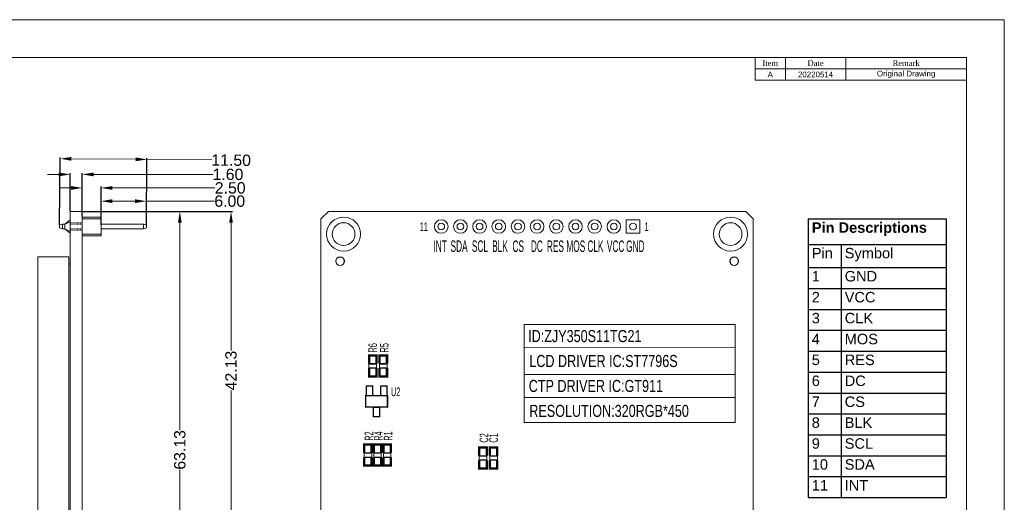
# Model space of a CAD drawing. Header units: millimetres. Extents: x 0 to 240, y 0 to 160.
# Tile 4 of 4: x 110 to 240, y 96 to 160. Entities that reach past the tile are written whole.
import ezdxf

# ---------------------------------------------------------------- set-up
doc = ezdxf.new("R2010")
doc.units = ezdxf.units.MM
doc.linetypes.add('HIDDEN', pattern=[0.2, 0.1, -0.1])
doc.layers.add('02___PRT_ALL_AXES', color=7, linetype='Continuous', lineweight=5)
doc.layers.add('DEFAULT_2', color=8, linetype='HIDDEN', lineweight=5)
for name, color, linetype in [('BG_OUTLINE', 254, 'Continuous'), ('BG_SILKSCREEN_TOP', 7, 'Continuous'), ('Frame', 7, 'Continuous'), ('PG_ASSEMBLY_TOP', 111, 'Continuous'), ('PG_SILKSCREEN_TOP', 7, 'Continuous'), ('PIN_PASTEMASK_TOP', 85, 'Continuous'), ('PIN_SOLDERMASK_BOTTOM', 85, 'Continuous'), ('PIN_SOLDERMASK_TOP', 85, 'Continuous'), ('RD_SILKSCREEN_TOP', 7, 'Continuous')]:
    doc.layers.add(name, color=color, linetype=linetype)
doc.styles.get("Standard").update_dxf_attribs({"font": 'arial.ttf'})
doc.dimstyles.get("Standard").update_dxf_attribs({"dimtxt": 1.5, "dimasz": 1.5, "dimexe": 0.18, "dimexo": 0.0625, "dimgap": 0.09, "dimtad": 0, "dimzin": 0, "dimdsep": 46, "dimtxsty": 'Standard', "dimcen": 0.09, "dimadec": 0, "dimazin": 0, "dimtfac": 1, "dimtofl": 0, "dimtmove": 0, "dimatfit": 3, "dimfxl": 1, "dimtolj": 1, "dimtzin": 0, "dimlwd": 0, "dimarcsym": 0})

# ---------------------------------------------------------------- blocks, each defined once
blk = doc.blocks.new('*T35')
at = {"color": 0, "linetype": 'ByBlock', "lineweight": -2, "transparency": 16777216}
for p, q in [((0, 0), (18.27, 0)), ((0, 0), (0, -36.89)), ((18.27, 0), (18.27, -36.89)), ((0, -3.38), (18.27, -3.38)), ((4.36, -3.38), (4.36, -36.89)), ((0, -6.44), (18.27, -6.44)), ((0, -9.21), (18.27, -9.21)), ((0, -11.98), (18.27, -11.98)), ((0, -14.74), (18.27, -14.74)), ((0, -17.51), (18.27, -17.51)), ((0, -20.28), (18.27, -20.28)), ((0, -23.05), (18.27, -23.05)), ((0, -25.81), (18.27, -25.81)), ((0, -28.58), (18.27, -28.58)), ((0, -31.35), (18.27, -31.35)), ((0, -34.12), (18.27, -34.12)), ((0, -36.89), (18.27, -36.89))]:
    blk.add_line(p, q, dxfattribs=at)
at = {"color": 0, "lineweight": 0, "transparency": 16777216, "attachment_point": 1}
for s, insert, char_height, width in [('{\\fArial|b1|i0|c0|p34;\\C256;Pin Descriptions }', (0.46, -0.46), 1.3838, 17.3458), ('Pin', (0.46, -3.84), 1.384, 3.4407), ('Symbol', (4.82, -3.84), 1.384, 12.9826), ('1', (0.46, -6.9), 1.38, 3.4407), ('GND', (4.82, -6.9), 1.384, 12.9826), ('2', (0.46, -9.67), 1.38, 3.4407), ('VCC', (4.82, -9.67), 1.384, 12.9826), ('3', (0.46, -12.44), 1.38, 3.4407), ('CLK', (4.82, -12.44), 1.384, 12.9826), ('4', (0.46, -15.21), 1.38, 3.4407), ('MOS', (4.82, -15.21), 1.384, 12.9826), ('5', (0.46, -17.97), 1.38, 3.4407), ('RES', (4.82, -17.97), 1.384, 12.9826), ('6', (0.46, -20.74), 1.38, 3.4407), ('DC', (4.82, -20.74), 1.384, 12.9826), ('7', (0.46, -23.51), 1.38, 3.4407), ('CS', (4.82, -23.51), 1.384, 12.9826), ('8', (0.46, -26.28), 1.38, 3.4407), ('BLK', (4.82, -26.28), 1.384, 12.9826), ('9', (0.46, -29.04), 1.38, 3.4407), ('SCL', (4.82, -29.04), 1.384, 12.9826), ('10', (0.46, -31.81), 1.384, 3.4407), ('SDA', (4.82, -31.81), 1.384, 12.9826), ('11', (0.46, -34.58), 1.384, 3.4407), ('INT', (4.82, -34.58), 1.384, 12.9826)]:
    blk.add_mtext(s, dxfattribs=dict(at, insert=insert, char_height=char_height, width=width))
blk = doc.blocks.new('*D69')
at = {"color": 0, "linetype": 'Continuous', "lineweight": -2, "transparency": 16777216}
for p, q in [((120.37, 132.85), (120.37, 136.16)), ((126.37, 132.85), (126.37, 136.16))]:
    blk.add_line(p, q, dxfattribs=at)
at = {"color": 0, "linetype": 'Continuous', "lineweight": 0, "transparency": 16777216}
for p, q in [((121.87, 135.98), (124.87, 135.98)), ((126.37, 135.98), (135.37, 135.98))]:
    blk.add_line(p, q, dxfattribs=at)
for points in [[(121.87, 136.23), (121.87, 135.73), (120.37, 135.98)], [(124.87, 136.23), (124.87, 135.73), (126.37, 135.98)]]:
    blk.add_solid(points, dxfattribs=at)
at = {"layer": 'Defpoints', "color": 0, "linetype": 'Continuous', "lineweight": 0, "transparency": 16777216}
for p in [(120.37, 135.98), (120.37, 132.79), (126.37, 132.79)]:
    blk.add_point(p, dxfattribs=at)
at = {"color": 0, "linetype": 'Continuous', "lineweight": 0, "transparency": 16777216, "insert": (137.41, 135.98), "char_height": 1.5, "attachment_point": 5}
blk.add_mtext('\\A1;6.00', dxfattribs=at)
blk = doc.blocks.new('*D70')
at = {"color": 0, "linetype": 'Continuous', "lineweight": 0, "transparency": 16777216}
for p, q in [((116.37, 137.73), (114.87, 137.73)), ((121.87, 137.73), (135.42, 137.73))]:
    blk.add_line(p, q, dxfattribs=at)
at = {"color": 0, "linetype": 'Continuous', "lineweight": -2, "transparency": 16777216}
for p, q in [((117.87, 133.94), (117.87, 137.91)), ((120.37, 133.94), (120.37, 137.91))]:
    blk.add_line(p, q, dxfattribs=at)
at = {"color": 0, "linetype": 'Continuous', "lineweight": 0, "transparency": 16777216}
for points in [[(116.37, 137.98), (116.37, 137.48), (117.87, 137.73)], [(121.87, 137.98), (121.87, 137.48), (120.37, 137.73)]]:
    blk.add_solid(points, dxfattribs=at)
at = {"layer": 'Defpoints', "color": 0, "linetype": 'Continuous', "lineweight": 0, "transparency": 16777216}
for p in [(120.37, 137.73), (117.87, 133.87), (120.37, 133.87)]:
    blk.add_point(p, dxfattribs=at)
at = {"color": 0, "linetype": 'Continuous', "lineweight": 0, "transparency": 16777216, "insert": (137.47, 137.73), "char_height": 1.5, "attachment_point": 5}
blk.add_mtext('\\A1;2.50', dxfattribs=at)
blk = doc.blocks.new('*D71')
at = {"color": 0, "linetype": 'Continuous', "lineweight": -2, "transparency": 16777216}
for p, q in [((116.27, 134.69), (116.27, 139.7)), ((117.87, 134.69), (117.87, 139.7))]:
    blk.add_line(p, q, dxfattribs=at)
at = {"color": 0, "linetype": 'Continuous', "lineweight": 0, "transparency": 16777216}
for p, q in [((114.77, 139.52), (113.27, 139.52)), ((119.37, 139.52), (135.21, 139.52))]:
    blk.add_line(p, q, dxfattribs=at)
for points in [[(114.77, 139.77), (114.77, 139.27), (116.27, 139.52)], [(119.37, 139.77), (119.37, 139.27), (117.87, 139.52)]]:
    blk.add_solid(points, dxfattribs=at)
at = {"layer": 'Defpoints', "color": 0, "linetype": 'Continuous', "lineweight": 0, "transparency": 16777216}
for p in [(117.87, 139.52), (116.27, 134.62), (117.87, 134.62)]:
    blk.add_point(p, dxfattribs=at)
at = {"color": 0, "linetype": 'Continuous', "lineweight": 0, "transparency": 16777216, "insert": (137.17, 139.52), "char_height": 1.5, "attachment_point": 5}
blk.add_mtext('\\A1;1.60', dxfattribs=at)
blk = doc.blocks.new('*D72')
at = {"color": 0, "linetype": 'Continuous', "lineweight": -2, "transparency": 16777216}
for p, q in [((114.87, 132.85), (114.95, 141.78)), ((126.37, 132.75), (126.45, 141.68))]:
    blk.add_line(p, q, dxfattribs=at)
at = {"color": 0, "linetype": 'Continuous', "lineweight": 0, "transparency": 16777216}
for p, q in [((116.45, 141.59), (124.95, 141.52)), ((126.45, 141.5), (135.05, 141.43))]:
    blk.add_line(p, q, dxfattribs=at)
for points in [[(116.45, 141.84), (116.44, 141.34), (114.95, 141.6)], [(124.95, 141.77), (124.94, 141.27), (126.45, 141.5)]]:
    blk.add_solid(points, dxfattribs=at)
at = {"layer": 'Defpoints', "color": 0, "linetype": 'Continuous', "lineweight": 0, "transparency": 16777216}
for p in [(126.45, 141.5), (114.87, 132.79), (126.37, 132.69)]:
    blk.add_point(p, dxfattribs=at)
at = {"color": 0, "linetype": 'Continuous', "lineweight": 0, "transparency": 16777216, "insert": (137.6, 141.4), "char_height": 1.5, "attachment_point": 5, "rotation": 359.4971}
blk.add_mtext('\\A1;11.50', dxfattribs=at)
blk = doc.blocks.new('*D77')
at = {"color": 0, "linetype": 'Continuous', "lineweight": -2, "transparency": 16777216}
for p, q in [((117.93, 134.62), (137.76, 134.62)), ((117.93, 92.49), (137.76, 92.49))]:
    blk.add_line(p, q, dxfattribs=at)
at = {"color": 0, "linetype": 'Continuous', "lineweight": 0, "transparency": 16777216}
for p, q in [((137.58, 133.12), (137.58, 116.21)), ((137.58, 93.99), (137.58, 110.91))]:
    blk.add_line(p, q, dxfattribs=at)
for points in [[(137.33, 133.12), (137.83, 133.12), (137.58, 134.62)], [(137.33, 93.99), (137.83, 93.99), (137.58, 92.49)]]:
    blk.add_solid(points, dxfattribs=at)
at = {"layer": 'Defpoints', "color": 0, "linetype": 'Continuous', "lineweight": 0, "transparency": 16777216}
for p in [(117.87, 134.62), (117.87, 92.49), (137.58, 92.49)]:
    blk.add_point(p, dxfattribs=at)
at = {"color": 0, "linetype": 'Continuous', "lineweight": 0, "transparency": 16777216, "insert": (137.58, 113.56), "char_height": 1.5, "attachment_point": 5, "rotation": 90}
blk.add_mtext('\\A1;42.13', dxfattribs=at)
blk = doc.blocks.new('*D78')
at = {"color": 0, "linetype": 'Continuous', "lineweight": -2, "transparency": 16777216}
for p, q in [((117.93, 134.62), (130.98, 134.62)), ((117.93, 71.49), (130.98, 71.49))]:
    blk.add_line(p, q, dxfattribs=at)
at = {"color": 0, "linetype": 'Continuous', "lineweight": 0, "transparency": 16777216}
for p, q in [((130.8, 133.12), (130.8, 105.68)), ((130.8, 72.99), (130.8, 100.43))]:
    blk.add_line(p, q, dxfattribs=at)
for points in [[(130.55, 133.12), (131.05, 133.12), (130.8, 134.62)], [(130.55, 72.99), (131.05, 72.99), (130.8, 71.49)]]:
    blk.add_solid(points, dxfattribs=at)
at = {"layer": 'Defpoints', "color": 0, "linetype": 'Continuous', "lineweight": 0, "transparency": 16777216}
for p in [(117.87, 134.62), (117.87, 71.49), (130.8, 71.49)]:
    blk.add_point(p, dxfattribs=at)
at = {"color": 0, "linetype": 'Continuous', "lineweight": 0, "transparency": 16777216, "insert": (130.8, 103.06), "char_height": 1.5, "attachment_point": 5, "rotation": 90}
blk.add_mtext('\\A1;63.13', dxfattribs=at)

msp = doc.modelspace()

# ---------------------------------------------------------------- hatches: boundary and pattern name
at = {"lineweight": 0}
h = msp.add_hatch(dxfattribs=at)
h.set_pattern_fill('ANSI31', color=3, scale=10)
h.paths.add_polyline_path([(94.401, 98.775), (96.569, 98.775), (96.569, 112.475), (94.401, 112.475)])
h.paths.add_polyline_path([(201.125, 52.657), (226.051, 52.657), (226.051, 80.481), (201.125, 80.481)], flags=9)
h.paths.add_polyline_path([(38.987, 112.977), (41.772, 112.977), (41.772, 114.947), (38.987, 114.947)], flags=9)
h.paths.add_polyline_path([(41.501, 112.977), (44.181, 112.977), (44.181, 114.947), (41.501, 114.947)], flags=9)
h.paths.add_polyline_path([(43.99, 113.028), (46.511, 113.028), (46.511, 114.998), (43.99, 114.998)], flags=9)
h.paths.add_polyline_path([(46.302, 113.003), (48.93, 113.003), (48.93, 114.973), (46.302, 114.973)], flags=9)
h.paths.add_polyline_path([(48.918, 113.028), (51.545, 113.028), (51.545, 114.998), (48.918, 114.998)], flags=9)
h.paths.add_polyline_path([(51.75, 113.028), (53.79, 113.028), (53.79, 114.998), (51.75, 114.998)], flags=9)
h.paths.add_polyline_path([(54.417, 112.977), (56.405, 112.977), (56.405, 114.947), (54.417, 114.947)], flags=9)
h.paths.add_polyline_path([(56.676, 113.01), (59.122, 113.01), (59.122, 114.915), (56.676, 114.915)], flags=9)
h.paths.add_polyline_path([(42.024, 93.808), (57.355, 93.808), (57.355, 97.804), (42.024, 97.804)], flags=9)
h.paths.add_polyline_path([(92.798, 8.188), (128.015, 8.188), (128.015, 13.014), (92.798, 13.014)], flags=9)
h.paths.add_polyline_path([(96.778, 11.758), (124.843, 11.758), (124.843, 16.583), (96.778, 16.583)], flags=9)
h.paths.add_polyline_path([(90.56, 36.753), (136.503, 36.753), (136.503, 41.579), (90.56, 41.579)], flags=9)
h.paths.add_polyline_path([(12.906, 15.417), (58.673, 15.417), (58.673, 43.024), (12.906, 43.024)], flags=9)
h.paths.add_polyline_path([(129.416, 28.209), (142.035, 28.209), (142.035, 32.693), (129.416, 32.693)], flags=9)
h.paths.add_polyline_path([(71.207, 27.195), (81.654, 27.195), (81.654, 33.191), (71.207, 33.191)], flags=9)
h.paths.add_polyline_path([(189.314, 14.056), (214.505, 14.056), (214.505, 17.118), (189.314, 17.118)], flags=9)
h.paths.add_polyline_path([(192.487, 4.97), (197.524, 4.97), (197.524, 6.516), (192.487, 6.516)], flags=9)
h.paths.add_polyline_path([(217.741, 7.965), (220.27, 7.965), (220.27, 9.511), (217.741, 9.511)], flags=9)
h.paths.add_polyline_path([(193.694, 6.465), (196.224, 6.465), (196.224, 8.011), (193.694, 8.011)], flags=9)
h.paths.add_polyline_path([(224.013, 14.227), (230.437, 14.227), (230.437, 15.257), (224.013, 15.257)], flags=9)
h.paths.add_polyline_path([(232.725, 13.965), (233.802, 13.965), (233.802, 15.511), (232.725, 15.511)], flags=9)
h.paths.add_polyline_path([(184.31, 4.964), (185.843, 4.964), (185.843, 6.509), (184.31, 6.509)], flags=9)
h.paths.add_polyline_path([(166.412, 14.183), (175.514, 14.183), (175.514, 17.034), (166.412, 17.034)], flags=9)
h.paths.add_polyline_path([(223.599, 9.569), (234.398, 9.569), (234.398, 11.115), (223.599, 11.115)], flags=9)
h.paths.add_polyline_path([(232.076, 15.456), (234.512, 15.456), (234.512, 17.057), (232.076, 17.057)], flags=9)
h.paths.add_polyline_path([(231.84, 6.447), (234.122, 6.447), (234.122, 8.048), (231.84, 8.048)], flags=9)
h.paths.add_polyline_path([(232.151, 4.948), (233.879, 4.948), (233.879, 6.549), (232.151, 6.549)], flags=9)
h.paths.add_polyline_path([(223.594, 6.447), (226.368, 6.447), (226.368, 8.048), (223.594, 8.048)], flags=9)
h.paths.add_polyline_path([(224.108, 4.956), (225.898, 4.956), (225.898, 6.557), (224.108, 6.557)], flags=9)
h.paths.add_polyline_path([(201.827, 7.965), (204.182, 7.965), (204.182, 9.511), (201.827, 9.511)], flags=9)
h.paths.add_polyline_path([(208.546, 7.965), (213.464, 7.965), (213.464, 9.511), (208.546, 9.511)], flags=9)
h.paths.add_polyline_path([(226.939, 12.446), (231.065, 12.446), (231.065, 14.047), (226.939, 14.047)], flags=9)
h.paths.add_polyline_path([(227.547, 6.447), (230.384, 6.447), (230.384, 8.048), (227.547, 8.048)], flags=9)
h.paths.add_polyline_path([(227.523, 4.947), (230.482, 4.947), (230.482, 6.548), (227.523, 6.548)], flags=9)
h.paths.add_polyline_path([(224.273, 15.789), (229.715, 15.789), (229.715, 16.856), (224.273, 16.856)], flags=9)
h.paths.add_polyline_path([(193.299, 7.956), (196.687, 7.956), (196.687, 9.557), (193.299, 9.557)], flags=9)
h.paths.add_polyline_path([(188.16, 6.567), (189.828, 6.567), (189.828, 8.169), (188.16, 8.169)], flags=9)
h.paths.add_polyline_path([(187.773, 4.956), (190.239, 4.956), (190.239, 6.557), (187.773, 6.557)], flags=9)
h.paths.add_polyline_path([(187.766, 10.946), (190.232, 10.946), (190.232, 12.547), (187.766, 12.547)], flags=9)
h.paths.add_polyline_path([(176.994, 9.789), (183.006, 9.789), (183.006, 10.856), (176.994, 10.856)], flags=9)
h.paths.add_polyline_path([(177.375, 6.446), (182.611, 6.446), (182.611, 8.047), (177.375, 8.047)], flags=9)
h.paths.add_polyline_path([(178.471, 5.058), (181.552, 5.058), (181.552, 6.659), (178.471, 6.659)], flags=9)
h.paths.add_polyline_path([(179.598, 7.946), (184.4, 7.946), (184.4, 9.547), (179.598, 9.547)], flags=9)
h.paths.add_polyline_path([(178.824, 10.947), (181.17, 10.947), (181.17, 12.549), (178.824, 12.549)], flags=9)
h.paths.add_polyline_path([(177.772, 12.788), (186.224, 12.788), (186.224, 13.856), (177.772, 13.856)], flags=9)
h.paths.add_polyline_path([(183.949, 10.948), (186.047, 10.948), (186.047, 12.549), (183.949, 12.549)], flags=9)
h.paths.add_polyline_path([(183.801, 6.471), (186.207, 6.471), (186.207, 8.016), (183.801, 8.016)], flags=9)
h.paths.add_polyline_path([(191.812, 10.438), (218.742, 10.438), (218.742, 13.247), (191.812, 13.247)], flags=9)
h.paths.add_polyline_path([(70.671, 118.753), (70.671, 123.582), (67.58, 123.582), (67.58, 118.753)], flags=9)
h.paths.add_polyline_path([(73.669, 118.761), (73.669, 123.59), (70.578, 123.59), (70.578, 118.761)], flags=9)
h.paths.add_polyline_path([(70.584, 102.564), (70.584, 108.558), (67.493, 108.558), (67.493, 102.564)], flags=9)
h.paths.add_polyline_path([(67.741, 100.457), (67.741, 110.641), (64.65, 110.641), (64.65, 100.457)], flags=9)
h.paths.add_polyline_path([(75.88, 99.084), (75.88, 112.18), (72.789, 112.18), (72.789, 99.084)], flags=9)
h.paths.add_polyline_path([(66.876, 124.989), (71.704, 124.989), (71.704, 128.08), (66.876, 128.08)], flags=9)
h.paths.add_polyline_path([(66.901, 128.29), (71.73, 128.29), (71.73, 131.381), (66.901, 131.381)], flags=9)
h.paths.add_polyline_path([(47.012, 134.228), (53.006, 134.228), (53.006, 137.319), (47.012, 137.319)], flags=9)
h.paths.add_polyline_path([(43.794, 128.547), (53.979, 128.547), (53.979, 131.638), (43.794, 131.638)], flags=9)
h.paths.add_polyline_path([(42.812, 138.476), (55.908, 138.476), (55.908, 141.567), (42.812, 141.567)], flags=9)
h.paths.add_polyline_path([(48.155, 120.642), (52.984, 120.642), (52.984, 123.733), (48.155, 123.733)], flags=9)
h.paths.add_polyline_path([(35.041, 120.65), (39.87, 120.65), (39.87, 123.741), (35.041, 123.741)], flags=9)
h.paths.add_polyline_path([(30.59, 120.112), (30.59, 124.94), (27.499, 124.94), (27.499, 120.112)], flags=9)
h.paths.add_polyline_path([(36.848, 92.184), (40.434, 84.288), (43.248, 85.567), (39.662, 93.462)], flags=9)
h.paths.add_polyline_path([(29.575, 83.043), (34.902, 90.75), (32.36, 92.507), (27.032, 84.8)], flags=9)
h.paths.add_polyline_path([(33.199, 102.564), (33.199, 108.558), (30.108, 108.558), (30.108, 102.564)], flags=9)
h.paths.add_polyline_path([(46.27, 81.171), (52.264, 81.171), (52.264, 84.262), (46.27, 84.262)], flags=9)
h.paths.add_polyline_path([(107.388, 133.339), (115.436, 133.339), (115.436, 138.491), (107.388, 138.491)], flags=9)
h.paths.add_polyline_path([(108.262, 122.368), (114.367, 122.368), (114.367, 127.52), (108.262, 127.52)], flags=9)
h.paths.add_polyline_path([(106.678, 127.975), (114.725, 127.975), (114.725, 133.127), (106.678, 133.127)], flags=9)

# ---------------------------------------------------------------- linework, layer by layer
for p, q in [((207, 155), (219, 155)), ((219, 155), (235, 155)), ((235, 155), (235, 152))]:
    msp.add_line(p, q, dxfattribs=at)
at = {"color": 5, "linetype": 'Continuous', "lineweight": 0}
for p, q in [((116.269, 134.624), (117.869, 134.624)), ((116.269, 134.624), (116.269, 128.624)), ((117.869, 134.624), (117.869, 38.104)), ((116.269, 128.624), (116.269, 127.624)), ((116.269, 128.624), (116.269, 127.624))]:
    msp.add_line(p, q, dxfattribs=at)
at = {"color": 4, "linetype": 'Continuous', "lineweight": 0}
for p, q in [((115.569, 132.949), (116.269, 133.524)), ((116.269, 133.26), (115.569, 132.949)), ((115.269, 132.949), (114.869, 132.789)), ((114.869, 132.459), (114.869, 132.789)), ((115.269, 132.299), (114.869, 132.459)), ((115.569, 132.949), (115.269, 132.949)), ((115.569, 132.949), (115.269, 132.949)), ((115.269, 132.949), (115.269, 132.299)), ((115.269, 132.299), (115.569, 132.299)), ((115.569, 132.299), (115.569, 132.949)), ((116.269, 131.987), (115.569, 132.299)), ((116.269, 131.724), (115.569, 132.299)), ((125.969, 132.949), (120.369, 132.949)), ((125.969, 132.299), (120.369, 132.299)), ((125.969, 132.949), (126.369, 132.789)), ((125.969, 132.299), (125.969, 132.949)), ((125.969, 132.459), (125.969, 132.789)), ((125.969, 132.299), (126.369, 132.459)), ((126.369, 132.459), (126.369, 132.789))]:
    msp.add_line(p, q, dxfattribs=at)
at = {"color": 4, "lineweight": 0}
for p, q in [((117.869, 133.624), (120.369, 133.624)), ((120.369, 133.624), (120.369, 131.624)), ((120.369, 132.949), (120.369, 132.299)), ((125.969, 132.949), (125.969, 132.299)), ((125.969, 132.949), (125.969, 132.299)), ((120.369, 131.624), (117.869, 131.624))]:
    msp.add_line(p, q, dxfattribs=at)
at = {"color": 6, "linetype": 'Continuous', "lineweight": 0}
for p, q in [((116.119, 128.624), (111.989, 128.624)), ((111.989, 128.624), (111.989, 127.624)), ((116.119, 44.104), (116.119, 128.624)), ((111.989, 127.624), (111.989, 44.104))]:
    msp.add_line(p, q, dxfattribs=at)
at = {"color": 11, "linetype": 'Continuous', "lineweight": 0, "true_color": 0xf27172}
for p, q in [((116.269, 127.624), (116.119, 127.624)), ((116.119, 127.624), (116.119, 45.104)), ((116.269, 45.104), (116.269, 127.624))]:
    msp.add_line(p, q, dxfattribs=at)
at = {"lineweight": 0}
for points in [[(0, 0), (240, 0), (240, 160), (0, 160)], [(5, 5), (235, 5), (235, 155), (5, 155)]]:
    msp.add_lwpolyline(points, close=True, dxfattribs=at)
at = {"color": 4, "lineweight": 0}
msp.add_lwpolyline([(117.869, 131.374), (120.369, 131.374), (120.369, 133.874), (117.869, 133.874)], close=True, dxfattribs=at)
at = {"color": 1, "linetype": 'Continuous', "lineweight": 0}
for centre, radius in [((152.492, 131.624), 2.25), ((152.492, 131.624), 1.5), ((203.752, 131.624), 2.25), ((203.752, 131.624), 1.5)]:
    msp.add_circle(centre, radius, dxfattribs=at)
at = {"linetype": 'Continuous', "lineweight": 0}
for centre, radius in [((165.422, 132.624), 0.45), ((167.962, 132.624), 0.45), ((170.502, 132.624), 0.45), ((173.042, 132.624), 0.45), ((175.582, 132.624), 0.45), ((178.122, 132.624), 0.45), ((180.662, 132.624), 0.45), ((183.202, 132.624), 0.45), ((185.742, 132.624), 0.45), ((188.282, 132.624), 0.45), ((190.822, 132.624), 0.45), ((152.022, 128.029), 0.575), ((152.022, 128.029), 0.55), ((204.222, 128.029), 0.575), ((204.222, 128.029), 0.55)]:
    msp.add_circle(centre, radius, dxfattribs=at)
at = {"layer": '02___PRT_ALL_AXES', "color": 4, "linetype": 'HIDDEN', "lineweight": 0}
for p, q in [((117.869, 133.124), (116.269, 133.124)), ((117.869, 132.124), (116.269, 132.124))]:
    msp.add_line(p, q, dxfattribs=at)
at = {"layer": 'BG_OUTLINE', "color": 5, "lineweight": 0}
msp.add_lwpolyline([(150.492, 38.104), (160.492, 38.104), (161.492, 39.104), (161.492, 44.104), (194.752, 44.104), (194.752, 39.104), (195.752, 38.104), (205.752, 38.104), (206.752, 39.104), (206.752, 133.624), (205.752, 134.624), (150.492, 134.624), (149.492, 133.624), (149.492, 39.104), (150.492, 38.104)], dxfattribs=at)
at = {"layer": 'BG_SILKSCREEN_TOP', "lineweight": 0}
msp.add_lwpolyline([(176.416, 119.384, 0.127, 0.127, 0), (176.416, 106.684, 0.127, 0.127, 0), (204.356, 106.684, 0.127, 0.127, 0), (204.356, 119.638, 0.127, 0.127, 0), (176.416, 119.638, 0.127, 0.127, 0), (176.416, 116.59, 0.127, 0.127, 0), (204.356, 116.59, 0.127, 0.127, 0), (204.356, 113.034, 0.127, 0.127, 0), (176.416, 113.034, 0.127, 0.127, 0), (176.416, 109.986, 0.127, 0.127, 0), (204.356, 109.986, 0.127, 0.127, 0)], format="xyseb", dxfattribs=at)
at = {"layer": 'DEFAULT_2', "color": 4, "linetype": 'HIDDEN', "lineweight": 0}
for p, q in [((117.869, 132.949), (116.269, 132.949)), ((117.869, 132.299), (116.269, 132.299))]:
    msp.add_line(p, q, dxfattribs=at)
at = {"layer": 'Frame', "lineweight": 0}
for p, q in [((207, 152), (207, 155)), ((211, 152), (211, 155)), ((219, 152), (219, 155)), ((207, 153.5), (235, 153.5)), ((207, 152), (235, 152))]:
    msp.add_line(p, q, dxfattribs=at)
at = {"layer": 'PG_ASSEMBLY_TOP', "lineweight": 0}
for points in [[(155.85, 115.577), (155.85, 112.777), (156.85, 112.777), (156.85, 115.577), (155.85, 115.577)], [(157.247, 115.577), (157.247, 112.777), (158.247, 112.777), (158.247, 115.577), (157.247, 115.577)], [(158.308, 110.228), (155.408, 110.228), (155.408, 108.728), (158.308, 108.728), (158.308, 110.228)], [(155.215, 103.766), (155.215, 100.966), (156.215, 100.966), (156.215, 103.766), (155.215, 103.766)], [(156.485, 103.766), (156.485, 100.966), (157.485, 100.966), (157.485, 103.766), (156.485, 103.766)], [(157.755, 103.766), (157.755, 100.966), (158.755, 100.966), (158.755, 103.766), (157.755, 103.766)], [(170.455, 103.385), (170.455, 100.585), (171.455, 100.585), (171.455, 103.385), (170.455, 103.385)], [(171.852, 103.385), (171.852, 100.585), (172.852, 100.585), (172.852, 103.385), (171.852, 103.385)]]:
    msp.add_lwpolyline(points, dxfattribs=at)
at = {"layer": 'PG_SILKSCREEN_TOP', "lineweight": 0}
for points in [[(156.95, 114.477, 0.1, 0.1, 0), (156.95, 115.677, 0.1, 0.1, 0), (155.75, 115.677, 0.1, 0.1, 0), (155.75, 114.477, 0.1, 0.1, 0)], [(158.347, 114.477, 0.1, 0.1, 0), (158.347, 115.677, 0.1, 0.1, 0), (157.147, 115.677, 0.1, 0.1, 0), (157.147, 114.477, 0.1, 0.1, 0)], [(156.95, 113.877, 0.1, 0.1, 0), (156.95, 112.677, 0.1, 0.1, 0), (155.75, 112.677, 0.1, 0.1, 0), (155.75, 113.877, 0.1, 0.1, 0)], [(158.347, 113.877, 0.1, 0.1, 0), (158.347, 112.677, 0.1, 0.1, 0), (157.147, 112.677, 0.1, 0.1, 0), (157.147, 113.877, 0.1, 0.1, 0)], [(158.308, 110.228, 0.2, 0.2, 0), (155.408, 110.228, 0.2, 0.2, 0), (155.408, 108.728, 0.2, 0.2, 0), (158.308, 108.728, 0.2, 0.2, 0), (158.308, 110.228, 0.2, 0.2, 0)], [(156.315, 102.666, 0.1, 0.1, 0), (156.315, 103.866, 0.1, 0.1, 0), (155.115, 103.866, 0.1, 0.1, 0), (155.115, 102.666, 0.1, 0.1, 0)], [(157.585, 102.666, 0.1, 0.1, 0), (157.585, 103.866, 0.1, 0.1, 0), (156.385, 103.866, 0.1, 0.1, 0), (156.385, 102.666, 0.1, 0.1, 0)], [(158.855, 102.666, 0.1, 0.1, 0), (158.855, 103.866, 0.1, 0.1, 0), (157.655, 103.866, 0.1, 0.1, 0), (157.655, 102.666, 0.1, 0.1, 0)], [(171.555, 102.285, 0.1, 0.1, 0), (171.555, 103.485, 0.1, 0.1, 0), (170.355, 103.485, 0.1, 0.1, 0), (170.355, 102.285, 0.1, 0.1, 0)], [(172.952, 102.285, 0.1, 0.1, 0), (172.952, 103.485, 0.1, 0.1, 0), (171.752, 103.485, 0.1, 0.1, 0), (171.752, 102.285, 0.1, 0.1, 0)], [(156.315, 102.066, 0.1, 0.1, 0), (156.315, 100.866, 0.1, 0.1, 0), (155.115, 100.866, 0.1, 0.1, 0), (155.115, 102.066, 0.1, 0.1, 0)], [(157.585, 102.066, 0.1, 0.1, 0), (157.585, 100.866, 0.1, 0.1, 0), (156.385, 100.866, 0.1, 0.1, 0), (156.385, 102.066, 0.1, 0.1, 0)], [(158.855, 102.066, 0.1, 0.1, 0), (158.855, 100.866, 0.1, 0.1, 0), (157.655, 100.866, 0.1, 0.1, 0), (157.655, 102.066, 0.1, 0.1, 0)], [(171.555, 101.685, 0.1, 0.1, 0), (171.555, 100.485, 0.1, 0.1, 0), (170.355, 100.485, 0.1, 0.1, 0), (170.355, 101.685, 0.1, 0.1, 0)], [(172.952, 101.685, 0.1, 0.1, 0), (172.952, 100.485, 0.1, 0.1, 0), (171.752, 100.485, 0.1, 0.1, 0), (171.752, 101.685, 0.1, 0.1, 0)]]:
    msp.add_lwpolyline(points, format="xyseb", dxfattribs=at)
at = {"layer": 'PIN_PASTEMASK_TOP', "lineweight": 0}
for points in [[(155.95, 115.477), (156.75, 115.477), (156.75, 114.477), (155.95, 114.477)], [(157.347, 115.477), (158.147, 115.477), (158.147, 114.477), (157.347, 114.477)], [(155.95, 113.877), (156.75, 113.877), (156.75, 112.877), (155.95, 112.877)], [(157.347, 113.877), (158.147, 113.877), (158.147, 112.877), (157.347, 112.877)], [(156.308, 111.478), (156.308, 110.278), (155.508, 110.278), (155.508, 111.478)], [(158.208, 111.478), (158.208, 110.278), (157.408, 110.278), (157.408, 111.478)], [(157.258, 108.678), (157.258, 107.478), (156.458, 107.478), (156.458, 108.678)], [(155.315, 103.666), (156.115, 103.666), (156.115, 102.666), (155.315, 102.666)], [(156.585, 103.666), (157.385, 103.666), (157.385, 102.666), (156.585, 102.666)], [(157.855, 103.666), (158.655, 103.666), (158.655, 102.666), (157.855, 102.666)], [(170.555, 103.285), (171.355, 103.285), (171.355, 102.285), (170.555, 102.285)], [(171.952, 103.285), (172.752, 103.285), (172.752, 102.285), (171.952, 102.285)], [(155.315, 102.066), (156.115, 102.066), (156.115, 101.066), (155.315, 101.066)], [(156.585, 102.066), (157.385, 102.066), (157.385, 101.066), (156.585, 101.066)], [(157.855, 102.066), (158.655, 102.066), (158.655, 101.066), (157.855, 101.066)], [(170.555, 101.685), (171.355, 101.685), (171.355, 100.685), (170.555, 100.685)], [(171.952, 101.685), (172.752, 101.685), (172.752, 100.685), (171.952, 100.685)]]:
    msp.add_lwpolyline(points, close=True, dxfattribs=at)
at = {"layer": 'PIN_SOLDERMASK_BOTTOM', "lineweight": 0}
msp.add_lwpolyline([(191.722, 133.524), (191.722, 131.724), (189.922, 131.724), (189.922, 133.524)], close=True, dxfattribs=at)
for centre in [(165.422, 132.624), (167.962, 132.624), (170.502, 132.624), (173.042, 132.624), (175.582, 132.624), (178.122, 132.624), (180.662, 132.624), (183.202, 132.624), (185.742, 132.624), (188.282, 132.624)]:
    msp.add_circle(centre, 0.9, dxfattribs=at)
at = {"layer": 'PIN_SOLDERMASK_TOP', "lineweight": 0}
for points in [[(191.722, 133.524), (191.722, 131.724), (189.922, 131.724), (189.922, 133.524)], [(155.9, 115.527), (156.8, 115.527), (156.8, 114.427), (155.9, 114.427)], [(157.297, 115.527), (158.197, 115.527), (158.197, 114.427), (157.297, 114.427)], [(155.9, 113.927), (156.8, 113.927), (156.8, 112.827), (155.9, 112.827)], [(157.297, 113.927), (158.197, 113.927), (158.197, 112.827), (157.297, 112.827)], [(156.358, 111.528), (156.358, 110.228), (155.458, 110.228), (155.458, 111.528)], [(158.258, 111.528), (158.258, 110.228), (157.358, 110.228), (157.358, 111.528)], [(157.308, 108.728), (157.308, 107.428), (156.408, 107.428), (156.408, 108.728)], [(155.265, 103.716), (156.165, 103.716), (156.165, 102.616), (155.265, 102.616)], [(156.535, 103.716), (157.435, 103.716), (157.435, 102.616), (156.535, 102.616)], [(157.805, 103.716), (158.705, 103.716), (158.705, 102.616), (157.805, 102.616)], [(170.505, 103.335), (171.405, 103.335), (171.405, 102.235), (170.505, 102.235)], [(171.902, 103.335), (172.802, 103.335), (172.802, 102.235), (171.902, 102.235)], [(155.265, 102.116), (156.165, 102.116), (156.165, 101.016), (155.265, 101.016)], [(156.535, 102.116), (157.435, 102.116), (157.435, 101.016), (156.535, 101.016)], [(157.805, 102.116), (158.705, 102.116), (158.705, 101.016), (157.805, 101.016)], [(170.505, 101.735), (171.405, 101.735), (171.405, 100.635), (170.505, 100.635)], [(171.902, 101.735), (172.802, 101.735), (172.802, 100.635), (171.902, 100.635)]]:
    msp.add_lwpolyline(points, close=True, dxfattribs=at)
for centre in [(165.422, 132.624), (167.962, 132.624), (170.502, 132.624), (173.042, 132.624), (175.582, 132.624), (178.122, 132.624), (180.662, 132.624), (183.202, 132.624), (185.742, 132.624), (188.282, 132.624)]:
    msp.add_circle(centre, 0.9, dxfattribs=at)

# ---------------------------------------------------------------- block references
msp.add_blockref('*T35', (214.04, 133.637))

# ---------------------------------------------------------------- texts
at = {"layer": 'BG_SILKSCREEN_TOP', "color": 5, "lineweight": 0}
for s, height, width, p in [('11', 1.143, 0.555556, (162.573, 132.02)), ('1', 1.143, 0.555556, (192.354, 132.02)), ('INT', 1.524, 0.516667, (164.393, 129.258)), ('SDA', 1.524, 0.516667, (166.654, 129.258)), ('SCL', 1.524, 0.516667, (169.481, 129.258)), ('BLK', 1.524, 0.516667, (172.167, 129.258)), ('CS', 1.524, 0.516667, (174.853, 129.258)), ('DC', 1.524, 0.516667, (177.291, 129.258)), ('RES', 1.524, 0.516667, (179.411, 129.258)), ('MOS', 1.524, 0.516667, (181.991, 129.258)), ('CLK', 1.524, 0.516667, (184.782, 129.258)), ('VCC', 1.524, 0.516667, (187.362, 129.258)), ('GND', 1.524, 0.516667, (189.906, 129.258))]:
    msp.add_text(s, height=height, dxfattribs=dict(at, width=width)).set_placement(p)
at = {"layer": 'BG_SILKSCREEN_TOP', "lineweight": 0, "width": 0.746032}
for s, p in [('ID:ZJY350S11TG21', (176.937, 117.326)), ('LCD DRIVER IC:ST7796S', (177.089, 114.024)), ('CTP DRIVER IC:GT911', (177.013, 110.722)), ('RESOLUTION:320RGB*450', (177.089, 107.42))]:
    msp.add_text(s, height=1.6002, dxfattribs=at).set_placement(p)
at = {"layer": 'Frame', "lineweight": 0, "char_height": 0.75, "attachment_point": 5}
for s, insert in [('{\\fTimes New Roman|b0|i0|c0|p18;Item}', (209, 154.25)), ('{\\fTimes New Roman|b0|i0|c0|p18;Date}', (215, 154.25)), ('{\\fTimes New Roman|b0|i0|c0|p18;Remark}', (227, 154.25)), ('A', (209, 152.75)), ('20220514', (215, 152.75)), ('Original Drawing', (227, 152.75))]:
    msp.add_mtext(s, dxfattribs=dict(at, insert=insert))
at = {"layer": 'RD_SILKSCREEN_TOP', "lineweight": 0, "width": 0.555556}
for s, p in [('R6', (156.921, 115.955)), ('R5', (158.445, 115.955)), ('R2', (156.413, 104.271)), ('R4', (157.683, 104.271)), ('R1', (158.953, 104.271)), ('C2', (171.653, 104.017)), ('C1', (172.923, 104.017))]:
    msp.add_text(s, height=1.143, rotation=90, dxfattribs=at).set_placement(p)
msp.add_text('U2', height=1.143, dxfattribs=at).set_placement((158.763, 110.176))

# ---------------------------------------------------------------- dimensions: what is measured, and where the dimension line sits
at = {"linetype": 'Continuous', "lineweight": 0}
dim = msp.add_linear_dim(base=(126.446, 141.502), p1=(114.869, 132.789), p2=(126.369, 132.688), angle=359.4971, dimstyle='Standard', dxfattribs=at)
dim.commit()
dim.dimension.update_dxf_attribs({"geometry": '*D72', "text_midpoint": (137.596, 141.404), "dimtype": 161})
for base, p1, p2, picture, middle in [((117.869, 139.522), (116.269, 134.624), (117.869, 134.624), '*D71', (137.171, 139.522)), ((120.369, 137.73), (117.869, 133.874), (120.369, 133.874), '*D70', (137.47, 137.73)), ((120.369, 135.982), (126.369, 132.789), (120.369, 132.789), '*D69', (137.41, 135.982))]:
    dim = msp.add_linear_dim(base=base, p1=p1, p2=p2, dimstyle='Standard', dxfattribs=at)
    dim.commit()
    dim.dimension.update_dxf_attribs({"geometry": picture, "text_midpoint": middle, "dimtype": 160})
dim = msp.add_linear_dim(base=(137.578, 92.492), p1=(117.869, 134.624), p2=(117.869, 92.492), angle=90, dimstyle='Standard', dxfattribs=at)
dim.commit()
dim.dimension.update_dxf_attribs({"geometry": '*D77', "text_midpoint": (137.578, 113.558)})
dim = msp.add_aligned_dim(p1=(117.869, 134.624), p2=(117.869, 71.492), distance=12.926, dimstyle='Standard', dxfattribs=at)
dim.commit()
dim.dimension.update_dxf_attribs({"geometry": '*D78', "text_midpoint": (130.795, 103.058)})

doc.saveas('drawing.dxf')
